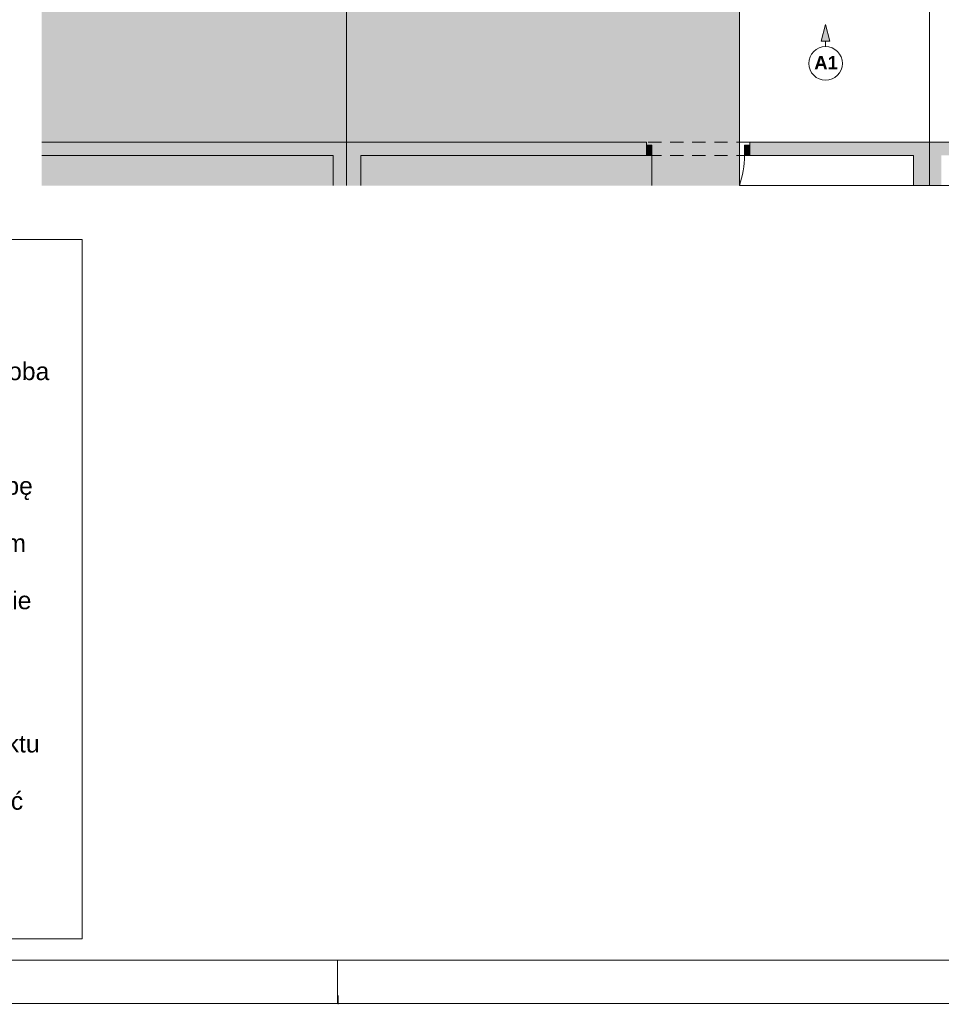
# Paper-space layout 'A-44 WYKOŃCZENIA ŚCIAN - PIĘTRO -1' of a CAD drawing. Header units: millimetres. Extents: x 0 to 594, y 0 to 297.
# Tile 12 of 16: x 378 to 482, y 0 to 111. Entities that reach past the tile are written whole.
import ezdxf
from ezdxf.xclip import XClip

# ---------------------------------------------------------------- set-up
doc = ezdxf.new("R2010")
doc.units = ezdxf.units.MM
doc.header["$MEASUREMENT"] = 0
doc.header["$XCLIPFRAME"] = 0
for name, pattern in [('DASHDOTX2', [1000, 500, -250, 0, -250]), ('Przer. długie kreski', [2.5, 1.5, -1]), ('PRZERYWANA_DU_A', [550, 350.0000000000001, -199.9999999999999])]:
    doc.linetypes.add(name, pattern=pattern)
for name, color, linetype, lineweight in [('0_Nr_pióra__2', 8, 'Continuous', 13), ('A__OKŁADZINY ŚCIAN_Nr_pióra__1', 7, 'Continuous', 20), ('A_ściany_Nr_pióra__1', 7, 'Continuous', 20), ('Drzwi Archicad_Nr_pióra__1', 7, 'Continuous', 20)]:
    doc.layers.add(name, color=color, linetype=linetype, lineweight=lineweight)
for name, color, linetype in [('A__OKŁADZINY ŚCIAN', 7, 'Continuous'), ('A_podrys', 7, 'Continuous'), ('A_ściany', 7, 'Continuous'), ('Drzwi Archicad', 7, 'Continuous')]:
    doc.layers.add(name, color=color, linetype=linetype)
for name, color, linetype, lineweight, true_color in [('A_Arkusz_Nr_pióra__255', 7, 'Continuous', 15, 0x242424), ('A_osie_Nr_pióra__16', 7, 'Continuous', 5, 0x0f0f0f), ('A_ściany_Nr_pióra__10', 7, 'Continuous', 13, 0x4b4b4b)]:
    doc.layers.add(name, color=color, linetype=linetype, lineweight=lineweight, true_color=true_color)
doc.styles.add('STYL_AUTOMATYCZNY_1', font='arial.ttf')
doc.styles.add('STYL_AUTOMATYCZNY_3', font='arial.ttf')

# ---------------------------------------------------------------- blocks, each defined once
blk = doc.blocks.new('Rysunek_2_2', base_point=(-1558.26510896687, -286.4805992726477))
at = {"linetype": 'Continuous', "lineweight": 0, "true_color": 0x484848}
blk.add_hatch(color=251, dxfattribs=at).paths.add_polyline_path([(380.53478918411, 92.59423536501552), (459.5347873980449, 92.59423536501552), (459.5347873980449, 161.4042375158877), (380.53478918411, 161.4042375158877)])
at = {"layer": 'A__OKŁADZINY ŚCIAN', "linetype": 'Continuous', "lineweight": 0, "true_color": 0x000000}
blk.add_hatch(color=18, dxfattribs=at).paths.add_polyline_path([(469.2679965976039, 110.8197953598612), (468.7679965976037, 108.9537703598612), (469.7679965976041, 108.9537703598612)])
at = {"layer": 'A_ściany', "linetype": 'Continuous', "lineweight": 0, "true_color": 0x000000}
for points in [[(448.9819981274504, 97.50423602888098), (380.5347893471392, 97.50423602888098), (380.5347893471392, 96.00423540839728), (448.9819981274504, 96.00423540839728)], [(460.681999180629, 96.00423482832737), (489.9320000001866, 96.00423482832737), (489.9320000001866, 97.50423515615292), (460.681999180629, 97.50423515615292)], [(413.5319994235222, 92.5942341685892), (416.6720014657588, 92.5942341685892), (416.6720014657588, 96.00423347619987), (413.5319994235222, 96.00423347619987)], [(479.2320001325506, 92.5942341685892), (482.3719991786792, 92.5942341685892), (482.3719991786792, 96.00423347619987), (479.2320001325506, 96.00423347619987)]]:
    blk.add_hatch(color=18, dxfattribs=at).paths.add_polyline_path(points)
at = {"layer": 'Drzwi Archicad', "linetype": 'Continuous', "lineweight": 0, "true_color": 0xfdfdfd}
for points in [[(448.9820000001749, 96.00423482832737), (449.5820000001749, 96.00423482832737), (449.5820000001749, 97.15423482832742), (448.9820000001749, 97.15423482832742)], [(460.6820000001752, 97.15423482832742), (460.0820000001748, 97.15423482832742), (460.0820000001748, 96.00423482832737), (460.6820000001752, 96.00423482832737)]]:
    blk.add_hatch(color=7, dxfattribs=at).paths.add_polyline_path(points)
at = {"layer": '0_Nr_pióra__2', "color": 8, "linetype": 'PRZERYWANA_DU_A', "lineweight": 13, "flags": 128}
for points in [[(380.5347897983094, 161.4042348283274), (459.5347897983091, 161.4042348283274), (459.5347897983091, 92.59423482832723)], [(459.5347897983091, 92.59423482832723), (562.5999999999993, 92.59423482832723)]]:
    blk.add_lwpolyline(points, dxfattribs=at)
at = {"layer": 'A__OKŁADZINY ŚCIAN_Nr_pióra__1', "color": 7, "linetype": 'Continuous', "lineweight": 20}
for p, q in [((469.2679966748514, 110.8197962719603), (468.7679971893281, 108.953769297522)), ((469.2679966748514, 110.8197962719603), (469.7679961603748, 108.953769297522)), ((469.7679961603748, 108.953769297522), (468.7679971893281, 108.953769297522)), ((469.2679966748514, 108.3197958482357), (469.2679966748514, 108.953769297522))]:
    blk.add_line(p, q, dxfattribs=at)
blk.add_circle((469.2679965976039, 106.416966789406), 1.902828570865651, dxfattribs=at)
at = {"layer": 'A_osie_Nr_pióra__16', "color": 250, "linetype": 'DASHDOTX2', "lineweight": 5, "true_color": 0x0f0f0f}
for p, q in [((415.0320018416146, 242.052212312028), (415.0320018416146, 92.59423554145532)), ((481.0319991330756, 242.052212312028), (481.0319991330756, 92.59423554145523))]:
    blk.add_line(p, q, dxfattribs=at)
at = {"layer": 'A_ściany_Nr_pióra__1', "color": 7, "linetype": 'Continuous', "lineweight": 20}
for p, q in [((448.9819997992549, 97.50423558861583), (448.612001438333, 97.50423558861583)), ((448.9819997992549, 97.15423624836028), (448.9819997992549, 97.50423558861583)), ((448.9819997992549, 96.00423413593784), (448.9819997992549, 97.15423624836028)), ((460.6819991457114, 97.50423558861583), (461.0520005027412, 97.50423558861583)), ((460.6819991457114, 97.15423624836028), (460.6819991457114, 97.50423558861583)), ((460.6819991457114, 96.00423413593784), (460.6819991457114, 97.15423624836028)), ((448.9819997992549, 96.00423413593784), (448.5120003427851, 96.00423413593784)), ((460.6819991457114, 96.00423413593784), (461.1519986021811, 96.00423413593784))]:
    blk.add_line(p, q, dxfattribs=at)
at = {"layer": 'A_ściany_Nr_pióra__1', "color": 7, "linetype": 'Continuous', "lineweight": 20, "flags": 128}
for points in [[(448.9820000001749, 97.50423482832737), (380.5347897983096, 97.50423482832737)], [(489.9320000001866, 97.50423482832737), (460.6820000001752, 97.50423482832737)], [(380.5347897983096, 96.00423482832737), (413.5319999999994, 96.00423482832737)], [(413.5319999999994, 96.00423482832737), (413.5319999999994, 92.59423482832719)], [(416.6719999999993, 96.00423482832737), (448.9820000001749, 96.00423482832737)], [(416.6719999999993, 92.59423482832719), (416.6719999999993, 96.00423482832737)], [(460.6820000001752, 96.00423482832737), (479.232000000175, 96.00423482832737)], [(479.232000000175, 96.00423482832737), (479.232000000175, 92.59423482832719)]]:
    blk.add_lwpolyline(points, dxfattribs=at)
at = {"layer": 'A_ściany_Nr_pióra__10', "color": 251, "linetype": 'Przer. długie kreski', "lineweight": 13, "true_color": 0x4b4b4b}
for p, q in [((460.6819991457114, 97.50423558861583), (448.9819997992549, 97.50423558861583)), ((460.6819991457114, 96.00423413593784), (448.9819997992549, 96.00423413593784))]:
    blk.add_line(p, q, dxfattribs=at)
at = {"layer": 'Drzwi Archicad_Nr_pióra__1', "color": 7, "linetype": 'Continuous', "lineweight": 20}
for p, q in [((448.9819997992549, 97.50423558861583), (448.612001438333, 97.50423558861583)), ((448.9819997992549, 97.50423558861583), (448.612001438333, 97.50423558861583)), ((448.9819997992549, 97.15423624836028), (448.9819997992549, 97.50423558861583)), ((448.9819997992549, 97.15423624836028), (448.9819997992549, 97.50423558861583)), ((449.5820003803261, 97.15423624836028), (448.9819997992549, 97.15423624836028)), ((448.9819997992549, 97.15423624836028), (448.9819997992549, 96.00423413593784)), ((448.9819997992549, 96.00423413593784), (448.9819997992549, 97.15423624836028)), ((448.9819997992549, 96.00423413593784), (448.9819997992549, 97.15423624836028)), ((449.5820003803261, 96.00423413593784), (449.5820003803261, 97.15423624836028)), ((460.6819991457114, 97.15423624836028), (460.0819985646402, 97.15423624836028)), ((460.0819985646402, 97.15423624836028), (460.0819985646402, 96.00423413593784)), ((460.6819991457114, 97.15423624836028), (460.6819991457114, 97.50423558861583)), ((460.6819991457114, 97.15423624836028), (460.6819991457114, 97.50423558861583)), ((460.6819991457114, 97.50423558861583), (461.0520005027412, 97.50423558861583)), ((460.6819991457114, 97.50423558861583), (461.0520005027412, 97.50423558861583)), ((460.6819991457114, 96.00423413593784), (460.6819991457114, 97.15423624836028)), ((460.6819991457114, 96.00423413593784), (460.6819991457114, 97.15423624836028)), ((460.6819991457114, 96.00423413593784), (460.6819991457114, 97.15423624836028)), ((448.9819997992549, 96.00423413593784), (448.5120003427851, 96.00423413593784)), ((448.9819997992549, 96.00423413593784), (448.5120003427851, 96.00423413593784)), ((448.9819997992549, 96.00423413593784), (449.5820003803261, 96.00423413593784)), ((449.5820015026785, 96.00423628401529), (449.5820015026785, 92.59423512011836)), ((460.0819985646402, 96.00423413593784), (460.6819991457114, 96.00423413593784)), ((460.6819991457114, 96.00423413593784), (461.1519986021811, 96.00423413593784)), ((460.6819991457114, 96.00423413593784), (461.1519986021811, 96.00423413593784))]:
    blk.add_line(p, q, dxfattribs=at)
blk.add_arc((449.5820000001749, 96.00423482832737), 10.50000000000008, 341.0488493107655, 0, dxfattribs=at)
at = {"layer": 'A__OKŁADZINY ŚCIAN_Nr_pióra__1', "color": 7, "linetype": 'Continuous', "lineweight": 20, "insert": (467.9857065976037, 106.5026846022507), "char_height": 1.5, "attachment_point": 4, "style": 'STYL_AUTOMATYCZNY_3'}
blk.add_mtext('\\A1;{\\pql;\\fArial|b1|i0|c238|p0;\\W1.000000;A1}', dxfattribs=at)
blk = doc.blocks.new('Rysunek_4_4', base_point=(-1971.263718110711, -495.2003119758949))
at = {"layer": '0_Nr_pióra__2', "color": 8, "linetype": 'Continuous', "lineweight": 13}
for p, q in [((385.0920298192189, 86.49411076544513), (290.6675346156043, 86.49411076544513)), ((290.6675346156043, 86.49411076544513), (290.6675346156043, 7.309011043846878)), ((385.0920298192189, 7.309011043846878), (385.0920298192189, 86.49411076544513)), ((290.6675346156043, 7.309011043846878), (385.0920298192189, 7.309011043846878))]:
    blk.add_line(p, q, dxfattribs=at)
at = {"layer": '0_Nr_pióra__2', "color": 8, "linetype": 'Continuous', "lineweight": 13, "insert": (291.1675344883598, 85.5369685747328), "char_height": 2, "width": 93.4244950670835, "attachment_point": 1, "line_spacing_factor": 0.9725838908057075, "style": 'STYL_AUTOMATYCZNY_1'}
blk.add_mtext('\\A1;{\\pql;\\fArial|b0|i0|c238|p0;\\W1.000000;UWAGI:\\P\\pql;\\fArial|b0|i0|c238|p0;\\W1.000000;\\P\\pql;\\fArial|b0|i0|c238|p0;\\W1.000000;1. Wszystkie zmiany w projekcie wymagają poinformowania i zgody Projektanta.\\P\\pql;\\fArial|b0|i0|c238|p0;\\W1.000000;2. Nadzór autorski nad pracami budowlanymi powinna sprawować osoba posiadająca stosowne uprawnienia budowlane.\\P\\pql;\\fArial|b0|i0|c238|p0;\\W1.000000;3. Zmiany nieistotne w stosunku do projektu budowlanego wymagają poinformowania i zgody Projektanta oraz opracowania stosownych rysunków rewizyjnych, a także wpisu do dziennika budowy przez osobę pełniącą nadzór autorski.\\P\\pql;\\fArial|b0|i0|c238|p0;\\W1.000000;4. Rysunki rozpatrywać łącznie z dokumentacją branżową oraz opisem technicznym.\\P\\pql;\\pt3.76365;\\fArial|b0|i0|c238|p0;\\W1.000000;5. Przed przystąpieniem do wykonywania robót budowlanych wszystkie wymiary należy zweryfikować na budowie.\\P\\pql;\\fArial|b0|i0|c238|p0;\\W1.000000;6. W przypadku stwierdzenia niezgodności lub błędów niezwłocznie powiadomić Projektanta.\\P\\pql;\\fArial|b0|i0|c238|p0;\\W1.000000;7. Rozpatrywać rysunki wyłącznie z najnowszymi rewizjami.\\P\\pql;\\fArial|b0|i0|c238|p0;\\W1.000000;8. Do realizacji przystąpić wyłącznie z kompletem dokumentacji projektu wykonawczego z jego rewizjami i aktualizacjami.\\P\\pql;\\fArial|b0|i0|c238|p0;\\W1.000000;9. Wszystke materiały użyte do wykończenia wnętrz powinny posiadać świadectwo dopuszczenia do stosowania w obiektach użyteczności publicznej, wydane przez PZH.\\P\\pql;\\fArial|b1|i0|c238|p0;\\W1.000000;10.Wszystke materiały użyte do wykończenia wnętrz powinny posiadać atesty świadczące o trudnozapalności}', dxfattribs=at)

psp = doc.layouts.new('A-44 WYKOŃCZENIA ŚCIAN - PIĘTRO -1')

# ---------------------------------------------------------------- linework, layer by layer
at = {"layer": 'A_Arkusz_Nr_pióra__255', "color": 250, "linetype": 'Continuous', "lineweight": 15, "true_color": 0x242424}
for p, q in [((589.1, 4.90000140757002), (29.89980349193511, 4.900326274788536)), ((414.0000000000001, 0), (414.0000000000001, 4.900000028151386)), ((414.1, -0.09999999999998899), (414.1, 0.9000000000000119))]:
    psp.add_line(p, q, dxfattribs=at)
at = {"layer": 'A_Arkusz_Nr_pióra__255', "color": 250, "linetype": 'Continuous', "lineweight": 15, "true_color": 0x242424, "flags": 128}
psp.add_lwpolyline([(0, 297), (594, 297), (594, 0), (0, 0)], close=True, dxfattribs=at)

# ---------------------------------------------------------------- block references
at = {"color": 37, "linetype": 'Continuous', "lineweight": 5, "true_color": 0x656532}
ref = psp.add_blockref('Rysunek_4_4', (-1971.263718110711, -495.2003119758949), dxfattribs=at)
XClip(ref).set_block_clipping_path([(289.3061920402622, 6.038872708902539), (386.7231034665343, 88.0344340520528)])
at = {"layer": 'A_podrys', "color": 37, "linetype": 'Continuous', "lineweight": 5, "true_color": 0x656532}
ref = psp.add_blockref('Rysunek_2_2', (-1558.26510896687, -286.4805992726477), dxfattribs=at)
XClip(ref).set_block_clipping_path([(380.5347897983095, 92.59423482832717), (581.6000000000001, 290.993703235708)])

doc.saveas('drawing.dxf')
